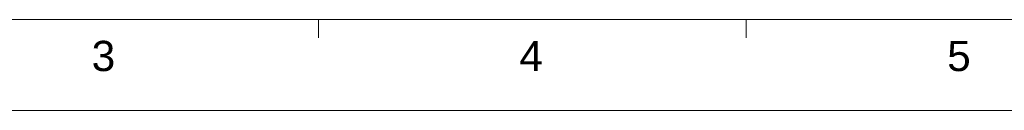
# Model space of a CAD drawing. Extents: x 879 to 1770, y -20 to 610.
# Tile 2 of 24: x 1145 to 1388, y -20 to 2. Entities that reach past the tile are written whole.
import ezdxf
from ezdxf.enums import TextEntityAlignment as Align

# ---------------------------------------------------------------- set-up
doc = ezdxf.new("R2010")
doc.units = 0
doc.header["$LTSCALE"] = 2
doc.header["$MEASUREMENT"] = 0
doc.layers.get('0').update_dxf_attribs({"linetype": 'CONTINUOUS'})
doc.styles.add('TEXTSTYLE_1', font='arial.ttf')

msp = doc.modelspace()

# ---------------------------------------------------------------- linework, layer by layer
at = {"linetype": 'Continuous', "lineweight": 5}
for p, q in [((901.158, 2.197), (1747.158, 2.197)), ((1218.408, 2.197), (1218.408, -2.303)), ((1324.158, 2.197), (1324.158, -2.303)), ((878.658, -20.303), (1769.658, -20.303))]:
    msp.add_line(p, q, dxfattribs=at)

# ---------------------------------------------------------------- texts
at = {"linetype": 'Continuous', "lineweight": 5, "style": 'TEXTSTYLE_1'}
for s, p in [('3', (1165.252, -10.561)), ('4', (1271.002, -10.561)), ('5', (1376.752, -10.561))]:
    msp.add_text(s, height=7.5, dxfattribs=at).set_placement(p, align=Align.CENTER)

doc.saveas('drawing.dxf')
